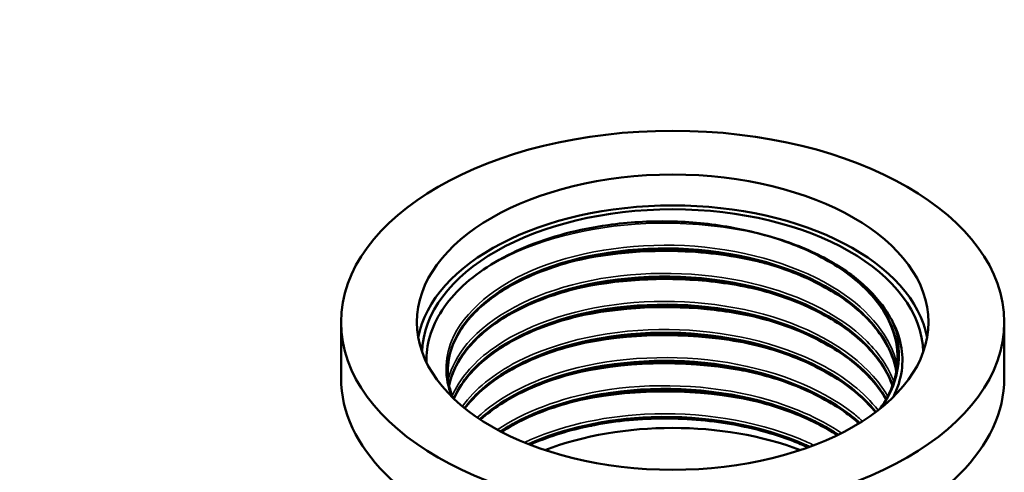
# Model space of a CAD drawing. Header units: millimetres. Extents: x -131 to 751, y -69 to 356.
# Tile 12 of 24: x 120 to 171, y 144 to 168. Entities that reach past the tile are written whole.
import ezdxf

# ---------------------------------------------------------------- set-up
doc = ezdxf.new("R2010")
doc.units = ezdxf.units.MM
for name, color, linetype, lineweight in [('Видимые тонкие (ГОСТ)', 7, 'Continuous', 35), ('Видимый контур (ГОСТ)', 7, 'Continuous', 50), ('Размер (ГОСТ)', 7, 'Continuous', 25)]:
    doc.layers.add(name, color=color, linetype=linetype, lineweight=lineweight)
doc.styles.add('Обычный текст (ГОСТ)', font='GOST Common Italic.ttf')
doc.dimstyles.new('Обычный (ГОСТ)', dxfattribs={"dimtxt": 3.5, "dimasz": 3.5, "dimexe": 1, "dimexo": 0, "dimgap": 0.5, "dimtad": 1, "dimrnd": 1e-08, "dimtxsty": 'Обычный текст (ГОСТ)', "dimblk": 'Filled-1', "dimcen": 0.09, "dimdle": 15, "dimclrd": 256, "dimclre": 256, "dimclrt": 256, "dimazin": 2, "dimtfac": 0.714286, "dimtdec": 3, "dimtmove": 0, "dimatfit": 3, "dimfxl": 1, "dimtolj": 1, "dimlwd": 25, "dimlwe": 25, "dimarcsym": 0})

# ---------------------------------------------------------------- blocks, each defined once
blk = doc.blocks.new('Filled-1')
at = {"color": 0}
for p, q in [((0, 0), (-1, 0.143)), ((-1, 0.143), (-1, -0.143)), ((-1, 0), (0, 0)), ((-1, -0.143), (0, 0))]:
    blk.add_line(p, q, dxfattribs=at)
at = {"color": 0, "flags": 128}
blk.add_lwpolyline([(-1, -0.143), (0, 0), (-1, 0.143), (-1, -0.143)], dxfattribs=at)
at = {"color": 0}
blk.add_solid([(-1, -0.143), (0, 0), (-1, 0.143), (-1, -0.143)], dxfattribs=at)
blk = doc.blocks.new('*D10')
at = {"layer": 'Defpoints', "color": 0, "linetype": 'Continuous', "transparency": 16777216}
for p in [(152.482, 198.226), (144.256, 189.414)]:
    blk.add_point(p, dxfattribs=at)
at = {"layer": 'Размер (ГОСТ)', "linetype": 'Continuous', "lineweight": 25, "transparency": 16777216}
for p, q in [((128.351, 172.376), (141.868, 186.855)), ((108.54, 172.376), (128.351, 172.376))]:
    blk.add_line(p, q, dxfattribs=at)
at = {"layer": 'Размер (ГОСТ)', "linetype": 'Continuous', "lineweight": 25, "transparency": 16777216, "xscale": 3.5, "yscale": 3.5, "zscale": 3.5, "rotation": 46.96981722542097}
blk.add_blockref('Filled-1', (144.256, 189.414), dxfattribs=at)
at = {"layer": 'Размер (ГОСТ)', "linetype": 'Continuous', "lineweight": 25, "transparency": 16777216, "insert": (108.54, 176.379), "char_height": 3.5, "attachment_point": 1, "style": 'Обычный текст (ГОСТ)'}
blk.add_mtext('\\A1; \\fGOST Common|b0|i1;\\H3.5000;G 3/4"', dxfattribs=at)

msp = doc.modelspace()

# ---------------------------------------------------------------- linework, layer by layer
at = {"layer": 'Видимые тонкие (ГОСТ)'}
for points, knots in [([(143.7897, 154.7166), (144.2339, 155.0209), (144.7223, 155.3046), (145.2505, 155.5628), (147.5641, 156.6939), (150.6239, 157.3292), (153.7182, 157.3078), (155.4676, 157.2957), (157.2199, 157.0737), (158.8447, 156.6679)], [4.6099113, 4.6099113, 4.6099113, 4.6099113, 4.7713888, 4.7713888, 4.7713888, 5.4786079, 5.4786079, 5.4786079, 5.8784455, 5.8784455, 5.8784455, 5.8784455]), ([(142.2852, 148.1836), (141.9176, 149.1312), (141.914, 150.1247), (142.2971, 151.0706), (142.9322, 152.6383), (144.624, 154.0608), (146.9624, 154.9793), (149.2998, 155.8973), (152.2625, 156.3031), (155.1326, 156.0845), (158.0015, 155.866), (160.7523, 155.0249), (162.7189, 153.7513), (164.3923, 152.6676), (165.4852, 151.2785), (165.8239, 149.8284)], [3.712606, 3.712606, 3.712606, 3.712606, 4.1489415, 4.1489415, 4.1489415, 4.8721571, 4.8721571, 4.8721571, 5.5950966, 5.5950966, 5.5950966, 6.3177647, 6.3177647, 6.3177647, 6.9326748, 6.9326748, 6.9326748, 6.9326748]), ([(148.4278, 155.2123), (150.3604, 155.6907), (152.5096, 155.9009), (154.6373, 155.8), (156.0816, 155.7316), (157.5106, 155.52), (158.8525, 155.183)], [11.34497791, 11.34497791, 11.34497791, 11.34497791, 11.83183146, 11.83183146, 11.83183146, 12.16230732, 12.16230732, 12.16230732, 12.16230732]), ([(142.1288, 149.0512), (142.2934, 149.7072), (142.6298, 150.3492), (143.1341, 150.9472), (144.3542, 152.3938), (146.546, 153.5695), (149.1813, 154.1772), (151.8157, 154.7846), (154.8701, 154.8186), (157.6086, 154.2573), (160.3463, 153.6961), (162.7442, 152.5444), (164.2251, 151.0658), (164.8838, 150.4082), (165.3585, 149.6883), (165.6375, 148.9431)], [10.3503765, 10.3503765, 10.3503765, 10.3503765, 10.6483554, 10.6483554, 10.6483554, 11.3692634, 11.3692634, 11.3692634, 12.0899395, 12.0899395, 12.0899395, 12.8103886, 12.8103886, 12.8103886, 13.1308412, 13.1308412, 13.1308412, 13.1308412]), ([(148.4242, 153.7298), (150.561, 154.2585), (152.9646, 154.4564), (155.3081, 154.2754), (156.5164, 154.1821), (157.7049, 153.9883), (158.8322, 153.7057)], [17.62792401, 17.62792401, 17.62792401, 17.62792401, 18.16626759, 18.16626759, 18.16626759, 18.44382431, 18.44382431, 18.44382431, 18.44382431]), ([(142.3394, 148.1864), (142.7122, 149.0517), (143.3898, 149.8749), (144.3378, 150.5859), (146.0395, 151.8621), (148.5976, 152.7649), (151.3985, 153.0642), (154.1987, 153.3634), (157.2172, 153.0562), (159.7303, 152.2028), (162.2427, 151.3496), (164.2283, 149.9574), (165.211, 148.3463), (165.2485, 148.2848), (165.2845, 148.2231), (165.319, 148.1611)], [16.728052, 16.728052, 16.728052, 16.728052, 17.1285843, 17.1285843, 17.1285843, 17.8475784, 17.8475784, 17.8475784, 18.5663837, 18.5663837, 18.5663837, 19.2850049, 19.2850049, 19.2850049, 19.3124027, 19.3124027, 19.3124027, 19.3124027]), ([(148.4237, 152.2477), (150.7023, 152.8116), (153.2856, 152.9962), (155.774, 152.7517), (156.8221, 152.6487), (157.8506, 152.4699), (158.8324, 152.2234)], [23.91110931, 23.91110931, 23.91110931, 23.91110931, 24.48519505, 24.48519505, 24.48519505, 24.72700962, 24.72700962, 24.72700962, 24.72700962]), ([(142.8761, 147.6414), (143.5246, 148.5334), (144.5151, 149.346), (145.7764, 149.996), (147.9237, 151.1027), (150.8377, 151.7261), (153.7836, 151.6945), (156.6723, 151.6635), (159.565, 151.0033), (161.7584, 149.8607), (163.047, 149.1895), (164.0874, 148.355), (164.8069, 147.4343)], [23.1592579, 23.1592579, 23.1592579, 23.1592579, 23.5931281, 23.5931281, 23.5931281, 24.3317667, 24.3317667, 24.3317667, 25.0560632, 25.0560632, 25.0560632, 25.4815704, 25.4815704, 25.4815704, 25.4815704]), ([(148.423, 150.7662), (151.0609, 151.4215), (154.1121, 151.5552), (156.946, 151.122), (157.5895, 151.0237), (158.2207, 150.8962), (158.8334, 150.7421)], [30.19429462, 30.19429462, 30.19429462, 30.19429462, 30.85920968, 30.85920968, 30.85920968, 31.01019492, 31.01019492, 31.01019492, 31.01019492]), ([(143.6612, 147.0474), (144.716, 148.0349), (146.23, 148.8665), (148.0277, 149.4194), (150.5211, 150.1863), (153.5383, 150.41), (156.3533, 150.0231), (159.1667, 149.6363), (161.7536, 148.6425), (163.4923, 147.2669), (163.6635, 147.1314), (163.8264, 146.9924), (163.9807, 146.8501)], [29.5916546, 29.5916546, 29.5916546, 29.5916546, 30.1108707, 30.1108707, 30.1108707, 30.8310422, 30.8310422, 30.8310422, 31.5507861, 31.5507861, 31.5507861, 31.6216732, 31.6216732, 31.6216732, 31.6216732]), ([(148.423, 149.2836), (148.4484, 149.29), (148.4739, 149.2963), (148.4995, 149.3025), (151.2899, 149.9858), (154.5355, 150.0791), (157.4925, 149.5484), (157.9479, 149.4667), (158.3958, 149.3703), (158.8342, 149.2601)], [36.47747993, 36.47747993, 36.47747993, 36.47747993, 36.48389939, 36.48389939, 36.48389939, 37.18536695, 37.18536695, 37.18536695, 37.29338023, 37.29338023, 37.29338023, 37.29338023]), ([(144.7172, 146.403), (146.1274, 147.3469), (148.0129, 148.0656), (150.1125, 148.4346), (152.8426, 148.9145), (155.9104, 148.7986), (158.5726, 148.1013), (160.2143, 147.6713), (161.6928, 147.0223), (162.881, 146.2235)], [36.0294161, 36.0294161, 36.0294161, 36.0294161, 36.5854968, 36.5854968, 36.5854968, 37.3085193, 37.3085193, 37.3085193, 37.7544113, 37.7544113, 37.7544113, 37.7544113]), ([(148.4235, 147.8003), (148.6857, 147.866), (148.952, 147.9267), (149.2221, 147.9819), (152.0842, 148.5677), (155.3397, 148.5488), (158.2425, 147.9168), (158.4419, 147.8734), (158.6394, 147.8271), (158.835, 147.778)], [42.76066524, 42.76066524, 42.76066524, 42.76066524, 42.82685359, 42.82685359, 42.82685359, 43.52838873, 43.52838873, 43.52838873, 43.57656554, 43.57656554, 43.57656554, 43.57656554]), ([(146.1443, 145.727), (147.9242, 146.5641), (150.1572, 147.0976), (152.4878, 147.2192), (155.3371, 147.3679), (158.3073, 146.8994), (160.6841, 145.9126), (160.9375, 145.8074), (161.1839, 145.6964), (161.4228, 145.58)], [42.4839049, 42.4839049, 42.4839049, 42.4839049, 43.0727193, 43.0727193, 43.0727193, 43.792597, 43.792597, 43.792597, 43.8693369, 43.8693369, 43.8693369, 43.8693369])]:
    msp.add_open_spline(points, degree=3, knots=knots, dxfattribs=at)
for points in [[(165.528, 152.1946), (166.2048, 150.6859), (166.0172, 149.0499), (165.0224, 147.6043)], [(148.4247, 146.3165), (148.8445, 146.422), (149.2748, 146.5145), (149.7135, 146.5932)]]:
    msp.add_open_spline(points, degree=3, dxfattribs=at)
at = {"layer": 'Видимый контур (ГОСТ)'}
for p, q in [((136.47, 149.1278), (136.47, 152.0789)), ((171.47, 149.1278), (171.47, 152.0789))]:
    msp.add_line(p, q, dxfattribs=at)
for major_axis in [(-17.5, 0), (-13.5, 0)]:
    msp.add_ellipse((153.97, 152.0789), major_axis=major_axis, ratio=0.5773503, dxfattribs=at)
for centre, major_axis, start_param, end_param in [((153.97, 150.4459), (13.5, 0), 0.1049491, 3.0366435), ((153.97, 150.4053), (13.22, 0), 0.012017, 3.1295757), ((153.97, 150.4053), (13.22, 0), 0.012017, 3.1295757), ((153.97, 150.4053), (-11.8748, 0), 3.9004027, 3.9591499), ((153.97, 149.1278), (-17.5, 0), 0, 3.1415927), ((153.97, 139.4232), (-12.25, 0), 4.1293119, 5.2954661)]:
    msp.add_ellipse(centre, major_axis=major_axis, ratio=0.5773503, start_param=start_param, end_param=end_param, dxfattribs=at)
for points, knots in [([(140.979, 149.9587), (140.9657, 150.4151), (141.0245, 150.8723), (141.4325, 152.2732), (142.0245, 153.1819), (143.7682, 154.8019), (144.894, 155.5008), (147.5269, 156.5983), (149.0022, 156.9913), (151.6316, 157.3562), (152.7258, 157.4209), (154.901, 157.3789), (155.9723, 157.2744), (157.0046, 157.0883)], [0.2699058, 0.2699058, 0.2699058, 0.2699058, 0.5082917, 0.5082917, 1.0083218, 1.0083218, 1.5000876, 1.5000876, 1.9835863, 1.9835863, 2.312561, 2.312561, 2.6375581, 2.6375581, 2.6375581, 2.6375581]), ([(157.0046, 157.0883), (157.6019, 156.9806), (158.4455, 156.8111), (160.3797, 156.2179), (161.284, 155.8452), (162.0924, 155.4066)], [0, 0, 0, 0, 0.18772766, 0.18772766, 0.38180046, 0.38180046, 0.38180046, 0.38180046]), ([(165.8384, 150.4434), (165.7966, 151.2096), (165.5351, 151.9836), (164.6173, 153.4124), (163.9601, 154.0872), (162.3491, 155.2602), (161.3808, 155.7758), (159.4671, 156.5141), (158.5425, 156.7816), (157.5861, 156.9769)], [0, 0, 0, 0, 0.3956525, 0.3956525, 0.7805345, 0.7805345, 1.1587599, 1.1587599, 1.460071, 1.460071, 1.460071, 1.460071]), ([(165.7792, 149.4875), (165.7787, 149.4905), (165.7781, 149.4936), (165.7776, 149.4966), (165.475, 151.1889), (164.1124, 152.8085), (162.0174, 153.9799), (159.9243, 155.1501), (157.1184, 155.8633), (154.2729, 155.9618), (151.4043, 156.0611), (148.5209, 155.5349), (146.3251, 154.5254), (144.1358, 153.5188), (142.6493, 152.0412), (142.2259, 150.4644), (142.1211, 150.074), (142.0817, 149.6785), (142.1052, 149.284)], [-6.9634822, -6.9634822, -6.9634822, -6.9634822, -6.9621825, -6.9621825, -6.9621825, -6.2424094, -6.2424094, -6.2424094, -5.5233045, -5.5233045, -5.5233045, -4.7983499, -4.7983499, -4.7983499, -4.0755257, -4.0755257, -4.0755257, -3.8965806, -3.8965806, -3.8965806, -3.8965806]), ([(165.7773, 149.4768), (165.669, 150.0716), (165.4307, 150.6632), (164.6173, 151.9296), (163.9601, 152.6044), (162.3491, 153.7774), (161.3808, 154.2929), (159.8885, 154.8687), (159.4432, 155.0182), (158.7524, 155.2178), (158.5161, 155.2807), (158.1568, 155.3686), (158.036, 155.3968), (157.5493, 155.5053), (157.1774, 155.5766), (155.6626, 155.8208), (154.469, 155.9075), (152.0349, 155.8765), (150.7676, 155.7414), (148.4186, 155.2569), (147.3071, 154.902), (145.3758, 154.0243), (144.5316, 153.4908), (143.2122, 152.3217), (142.7203, 151.6725), (142.235, 150.5711), (142.1252, 150.121), (142.1007, 149.6723)], [0.0887695, 0.0887695, 0.0887695, 0.0887695, 0.3956525, 0.3956525, 0.7805345, 0.7805345, 1.1587599, 1.1587599, 1.3104332, 1.3104332, 1.3874525, 1.3874525, 1.4261306, 1.4261306, 1.5422885, 1.5422885, 1.894224, 1.894224, 2.2738915, 2.2738915, 2.6525144, 2.6525144, 3.0304559, 3.0304559, 3.4076447, 3.4076447, 3.6571362, 3.6571362, 3.6571362, 3.6571362]), ([(142.1035, 149.4778), (142.1062, 150.3503), (142.412, 151.2227), (143.0166, 152.0253), (144.1239, 153.4952), (146.2237, 154.7171), (148.8054, 155.38), (151.3862, 156.0427), (154.4254, 156.1404), (157.1844, 155.6355), (159.9423, 155.1308), (162.3957, 154.0281), (163.9487, 152.5811), (164.9503, 151.648), (165.5717, 150.5768), (165.7711, 149.4798)], [10.2112233, 10.2112233, 10.2112233, 10.2112233, 10.6067025, 10.6067025, 10.6067025, 11.3310291, 11.3310291, 11.3310291, 12.0550834, 12.0550834, 12.0550834, 12.7788705, 12.7788705, 12.7788705, 13.2456787, 13.2456787, 13.2456787, 13.2456787]), ([(162.0924, 155.4066), (164.1996, 154.2084), (165.5458, 152.5529), (165.799, 150.8341), (165.8291, 150.6297), (165.8438, 150.4246), (165.8433, 150.2195)], [6.25102619, 6.25102619, 6.25102619, 6.25102619, 6.98080946, 6.98080946, 6.98080946, 7.06760599, 7.06760599, 7.06760599, 7.06760599]), ([(162.5869, 155.1226), (163.351, 154.6584), (164.0016, 154.1385), (165.0399, 153.0251), (165.3381, 152.5389), (165.528, 152.1946)], [0.03117824, 0.03117824, 0.03117824, 0.03117824, 0.36443673, 0.36443673, 0.6869172, 0.6869172, 0.6869172, 0.6869172]), ([(165.8301, 149.9955), (165.8755, 150.8222), (165.684, 151.6534), (165.2516, 152.4408), (164.7064, 153.4339), (163.7892, 154.3558), (162.5869, 155.1226)], [-0.81797631, -0.81797631, -0.81797631, -0.81797631, -0.46801446, -0.46801446, -0.46801446, -0.02658809, -0.02658809, -0.02658809, -0.02658809]), ([(165.5743, 148.7351), (165.4487, 149.0774), (165.2801, 149.4149), (164.6173, 150.4467), (163.9601, 151.1216), (162.3491, 152.2945), (161.3808, 152.8101), (159.2527, 153.6312), (158.0668, 153.9474), (155.6233, 154.3472), (154.3352, 154.4352), (151.8196, 154.3763), (150.5607, 154.2284), (148.2314, 153.7206), (147.1318, 153.3545), (145.2299, 152.4574), (144.4034, 151.9157), (143.1224, 150.7342), (142.6517, 150.0806), (142.29, 149.1917), (142.2205, 148.9652), (142.1729, 148.7377)], [0.2168585, 0.2168585, 0.2168585, 0.2168585, 0.3956525, 0.3956525, 0.7805345, 0.7805345, 1.1587599, 1.1587599, 1.5362234, 1.5362234, 1.9145101, 1.9145101, 2.2932752, 2.2932752, 2.6719059, 2.6719059, 3.0497929, 3.0497929, 3.4269866, 3.4269866, 3.5538353, 3.5538353, 3.5538353, 3.5538353]), ([(165.5719, 148.7494), (165.2638, 149.6057), (164.6961, 150.4298), (163.8905, 151.1658), (162.3259, 152.5956), (159.8777, 153.6813), (157.1337, 154.1758), (154.2665, 154.6924), (151.1032, 154.5571), (148.4672, 153.8204), (145.9228, 153.1092), (143.8925, 151.8466), (142.8714, 150.3543), (142.5186, 149.8386), (142.2873, 149.2972), (142.1777, 148.7478)], [-13.1401694, -13.1401694, -13.1401694, -13.1401694, -12.769895, -12.769895, -12.769895, -12.0506518, -12.0506518, -12.0506518, -11.2991478, -11.2991478, -11.2991478, -10.5737469, -10.5737469, -10.5737469, -10.3230921, -10.3230921, -10.3230921, -10.3230921]), ([(142.1779, 148.7402), (142.4121, 149.8548), (143.1502, 150.9362), (144.3254, 151.8408), (145.9927, 153.1242), (148.5254, 154.0398), (151.3109, 154.3525), (154.0955, 154.6651), (157.1082, 154.372), (159.6211, 153.5301), (162.1333, 152.6886), (164.1237, 151.3056), (165.1117, 149.7016), (165.3042, 149.389), (165.4583, 149.0686), (165.5741, 148.7435)], [16.6073407, 16.6073407, 16.6073407, 16.6073407, 17.1162598, 17.1162598, 17.1162598, 17.8383152, 17.8383152, 17.8383152, 18.5601427, 18.5601427, 18.5601427, 19.2817474, 19.2817474, 19.2817474, 19.4223495, 19.4223495, 19.4223495, 19.4223495]), ([(142.4228, 148.0427), (142.9772, 149.3186), (144.2185, 150.4987), (145.9596, 151.3704), (148.064, 152.424), (150.88, 153.0173), (153.7301, 152.9939), (156.5794, 152.9705), (159.4379, 152.3304), (161.618, 151.214), (163.2814, 150.3623), (164.5388, 149.2386), (165.2318, 148.0062)], [23.0111098, 23.0111098, 23.0111098, 23.0111098, 23.6069638, 23.6069638, 23.6069638, 24.3271427, 24.3271427, 24.3271427, 25.0471369, 25.0471369, 25.0471369, 25.5964691, 25.5964691, 25.5964691, 25.5964691]), ([(165.2389, 148.0142), (165.1719, 148.1355), (165.0994, 148.2558), (165.0212, 148.3748), (163.9741, 149.9692), (161.9293, 151.3293), (159.3823, 152.1391), (156.837, 152.9485), (153.8128, 153.2017), (151.0415, 152.8514), (148.272, 152.5013), (145.7797, 151.552), (144.1669, 150.2468), (143.3479, 149.584), (142.7595, 148.8325), (142.4242, 148.0463)], [-19.3143189, -19.3143189, -19.3143189, -19.3143189, -19.2603394, -19.2603394, -19.2603394, -18.5374149, -18.5374149, -18.5374149, -17.8149767, -17.8149767, -17.8149767, -17.0930053, -17.0930053, -17.0930053, -16.7263942, -16.7263942, -16.7263942, -16.7263942]), ([(165.229, 147.9956), (165.1789, 148.0842), (165.1259, 148.1721), (164.6173, 148.9639), (163.9601, 149.6387), (162.3491, 150.8117), (161.3808, 151.3272), (159.2527, 152.1483), (158.0668, 152.4646), (155.6233, 152.8643), (154.3352, 152.9524), (151.8196, 152.8935), (150.5607, 152.7455), (148.2314, 152.2378), (147.1318, 151.8716), (145.2299, 150.9746), (144.4034, 150.4328), (143.1563, 149.2826), (142.7021, 148.6669), (142.4257, 148.0382)], [0.3480055, 0.3480055, 0.3480055, 0.3480055, 0.3956525, 0.3956525, 0.7805345, 0.7805345, 1.1587599, 1.1587599, 1.5362234, 1.5362234, 1.9145101, 1.9145101, 2.2932752, 2.2932752, 2.6719059, 2.6719059, 3.0497929, 3.0497929, 3.4069901, 3.4069901, 3.4069901, 3.4069901]), ([(165.528, 152.1946), (166.0046, 151.3307), (166.1818, 150.4212), (165.9888, 149.0498), (165.8423, 148.5885), (165.619, 148.1398)], [0, 0, 0, 0, 0.4710899, 0.4710899, 0.71466745, 0.71466745, 0.71466745, 0.71466745]), ([(164.6868, 147.3421), (163.9783, 148.2324), (162.9668, 149.0395), (161.7197, 149.6924), (159.5629, 150.8216), (156.7202, 151.48), (153.8737, 151.5232), (151.0279, 151.5665), (148.203, 150.9949), (146.0768, 149.9593), (144.7338, 149.3052), (143.6778, 148.4696), (142.9923, 147.5462)], [-25.4742059, -25.4742059, -25.4742059, -25.4742059, -25.0583814, -25.0583814, -25.0583814, -24.3392395, -24.3392395, -24.3392395, -23.6202539, -23.6202539, -23.6202539, -23.1661292, -23.1661292, -23.1661292, -23.1661292]), ([(142.9927, 147.5426), (143.9788, 148.8626), (145.7491, 149.9935), (147.9696, 150.693), (150.4482, 151.4739), (153.4642, 151.7102), (156.2816, 151.3303), (159.0967, 150.9507), (161.6882, 149.9588), (163.4246, 148.5825), (163.9145, 148.1942), (164.335, 147.7763), (164.6815, 147.3381)], [29.4507361, 29.4507361, 29.4507361, 29.4507361, 30.1007918, 30.1007918, 30.1007918, 30.8264467, 30.8264467, 30.8264467, 31.5515152, 31.5515152, 31.5515152, 31.7560422, 31.7560422, 31.7560422, 31.7560422]), ([(164.6702, 147.3265), (164.26, 147.8311), (163.7459, 148.3119), (162.3491, 149.3289), (161.3808, 149.8444), (159.2527, 150.6655), (158.0668, 150.9817), (155.6233, 151.3815), (154.3352, 151.4695), (151.8196, 151.4106), (150.5607, 151.2627), (148.2314, 150.7549), (147.1318, 150.3888), (145.2299, 149.4918), (144.4034, 148.95), (143.4754, 148.094), (143.2224, 147.8166), (143.0063, 147.5311)], [0.4971192, 0.4971192, 0.4971192, 0.4971192, 0.7805345, 0.7805345, 1.1587599, 1.1587599, 1.5362234, 1.5362234, 1.9145101, 1.9145101, 2.2932752, 2.2932752, 2.6719059, 2.6719059, 3.0497929, 3.0497929, 3.2189463, 3.2189463, 3.2189463, 3.2189463]), ([(163.8402, 146.7618), (163.6792, 146.9073), (163.5091, 147.0493), (163.3301, 147.1874), (161.5745, 148.5425), (158.9829, 149.5115), (156.1797, 149.8748), (153.3774, 150.2379), (150.3882, 149.9928), (147.9323, 149.2122), (146.2411, 148.6748), (144.813, 147.8869), (143.7974, 146.9559)], [-31.6119368, -31.6119368, -31.6119368, -31.6119368, -31.5384716, -31.5384716, -31.5384716, -30.8177104, -30.8177104, -30.8177104, -30.0971481, -30.0971481, -30.0971481, -29.6009929, -29.6009929, -29.6009929, -29.6009929]), ([(143.8013, 146.9522), (143.8118, 146.9619), (143.8223, 146.9715), (143.8329, 146.9811), (145.3204, 148.3319), (147.7171, 149.354), (150.4443, 149.7868), (153.1698, 150.2194), (156.2015, 150.0591), (158.8082, 149.3309), (160.8338, 148.7651), (162.589, 147.8598), (163.8292, 146.7548)], [35.8856088, 35.8856088, 35.8856088, 35.8856088, 35.8907384, 35.8907384, 35.8907384, 36.6122627, 36.6122627, 36.6122627, 37.333359, 37.333359, 37.333359, 37.8937381, 37.8937381, 37.8937381, 37.8937381]), ([(163.8041, 146.7391), (163.5986, 146.9203), (163.3794, 147.0958), (162.3491, 147.846), (161.3808, 148.3616), (159.2527, 149.1826), (158.0668, 149.4989), (155.6233, 149.8987), (154.3352, 149.9867), (151.8196, 149.9278), (150.5607, 149.7799), (148.2314, 149.2721), (147.1318, 148.9059), (145.2617, 148.0239), (144.4589, 147.5033), (143.8273, 146.9351)], [0.6707084, 0.6707084, 0.6707084, 0.6707084, 0.7805345, 0.7805345, 1.1587599, 1.1587599, 1.5362234, 1.5362234, 1.9145101, 1.9145101, 2.2932752, 2.2932752, 2.6719059, 2.6719059, 3.0371419, 3.0371419, 3.0371419, 3.0371419]), ([(164.936, 147.533), (165.2009, 147.911), (165.4105, 148.3014), (165.7211, 149.1229), (165.8147, 149.5595), (165.8384, 149.9953)], [3.22303899, 3.22303899, 3.22303899, 3.22303899, 3.43045449, 3.43045449, 3.65546847, 3.65546847, 3.65546847, 3.65546847]), ([(162.7109, 146.1385), (161.5598, 146.894), (160.1451, 147.5097), (158.5787, 147.9244), (155.943, 148.622), (152.9013, 148.7444), (150.1901, 148.2757), (148.1341, 147.9202), (146.2818, 147.2274), (144.8823, 146.3148)], [-37.7416731, -37.7416731, -37.7416731, -37.7416731, -37.3122974, -37.3122974, -37.3122974, -36.5897719, -36.5897719, -36.5897719, -36.0418287, -36.0418287, -36.0418287, -36.0418287]), ([(144.8923, 146.3101), (145.1045, 146.4496), (145.3274, 146.5839), (145.5606, 146.7123), (147.5847, 147.8275), (150.3654, 148.4967), (153.2266, 148.5433), (156.0837, 148.5899), (158.9955, 148.0149), (161.256, 146.9439), (161.7744, 146.6982), (162.2576, 146.427), (162.7008, 146.1345)], [42.3265501, 42.3265501, 42.3265501, 42.3265501, 42.4099968, 42.4099968, 42.4099968, 43.1342621, 43.1342621, 43.1342621, 43.8574724, 43.8574724, 43.8574724, 44.0233554, 44.0233554, 44.0233554, 44.0233554]), ([(162.6608, 146.1146), (161.9672, 146.5606), (161.1728, 146.959), (159.2527, 147.6998), (158.0668, 148.016), (155.6233, 148.4158), (154.3352, 148.5038), (151.8196, 148.445), (150.5607, 148.297), (148.2314, 147.7892), (147.1318, 147.4231), (145.7354, 146.7645), (145.3179, 146.5343), (144.9338, 146.2882)], [0.8544037, 0.8544037, 0.8544037, 0.8544037, 1.1587599, 1.1587599, 1.5362234, 1.5362234, 1.9145101, 1.9145101, 2.2932752, 2.2932752, 2.6719059, 2.6719059, 2.8487229, 2.8487229, 2.8487229, 2.8487229]), ([(161.2053, 145.4987), (161.1252, 145.5363), (161.0442, 145.5733), (160.9624, 145.6098), (158.6433, 146.6422), (155.6968, 147.1649), (152.8405, 147.0644), (150.4733, 146.9811), (148.1856, 146.4707), (146.3575, 145.6412)], [-43.8520965, -43.8520965, -43.8520965, -43.8520965, -43.8265312, -43.8265312, -43.8265312, -43.101645, -43.101645, -43.101645, -42.5008734, -42.5008734, -42.5008734, -42.5008734]), ([(146.3745, 145.6352), (146.7457, 145.805), (147.136, 145.9616), (147.5433, 146.1033), (149.9432, 146.9383), (152.9122, 147.2494), (155.7344, 146.9478), (157.7084, 146.7369), (159.5985, 146.2274), (161.1859, 145.4898)], [48.7858488, 48.7858488, 48.7858488, 48.7858488, 48.908218, 48.908218, 48.908218, 49.6292283, 49.6292283, 49.6292283, 50.1335171, 50.1335171, 50.1335171, 50.1335171]), ([(161.1208, 145.4679), (160.8597, 145.5874), (160.5909, 145.7006), (159.2527, 146.217), (158.0668, 146.5332), (155.6233, 146.933), (154.3352, 147.021), (151.8196, 146.9621), (150.5607, 146.8142), (148.3357, 146.3291), (147.3294, 146.005), (146.4394, 145.61)], [1.0610153, 1.0610153, 1.0610153, 1.0610153, 1.1587599, 1.1587599, 1.5362234, 1.5362234, 1.9145101, 1.9145101, 2.2932752, 2.2932752, 2.6379694, 2.6379694, 2.6379694, 2.6379694])]:
    msp.add_open_spline(points, degree=3, knots=knots, dxfattribs=at)
msp.add_open_spline([(142.1007, 149.2836), (142.1223, 148.8865), (142.212, 148.487), (142.3672, 148.0946)], degree=3, dxfattribs=at)

# ---------------------------------------------------------------- dimensions: what is measured, and where the dimension line sits
at = {"layer": 'Размер (ГОСТ)', "linetype": 'Continuous', "lineweight": 25}
dim = msp.add_radius_dim(center=(152.4825, 198.2261), mpoint=(144.2564, 189.414), text=' \\fGOST Common|b0|i1;\\H3.5000;G 3/4"', dimstyle='Обычный (ГОСТ)', override={"dimgap": 0.5, "dimtih": 1, "dimtoh": 1, "dimdec": 2, "dimlfac": 1, "dimcen": 0, "dimtol": 0, "dimlim": 0, "dimtp": 0, "dimtm": 0, "dimtdec": 3, "dimtofl": 0}, dxfattribs=at)
dim.commit()
dim.dimension.update_dxf_attribs({"geometry": '*D10', "text_midpoint": (116.526, 172.3759), "dimtype": 164})

doc.saveas('drawing.dxf')
